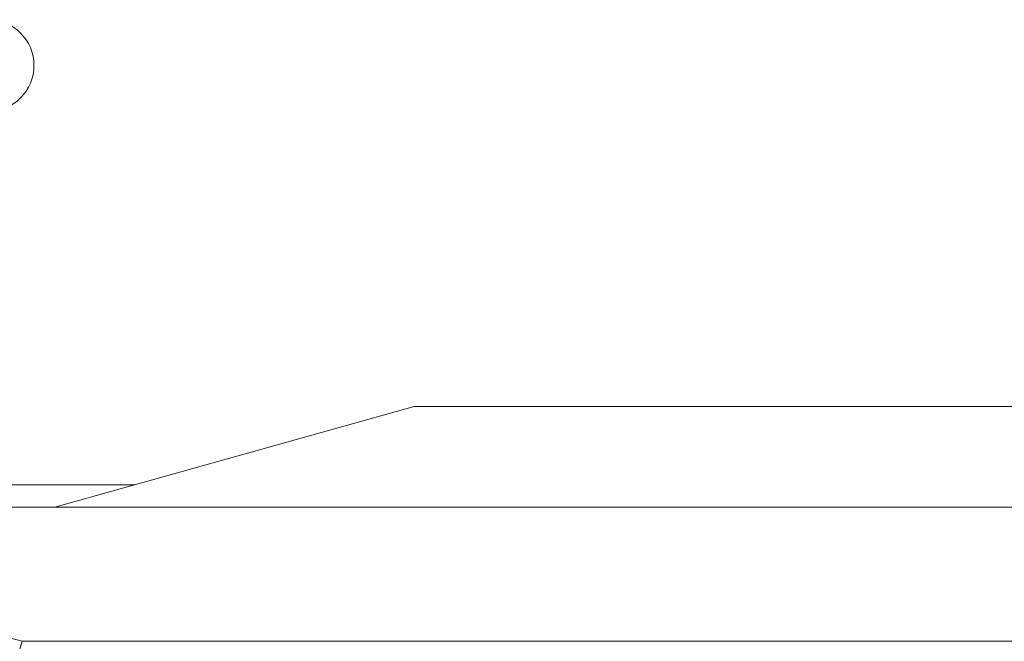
# Model space of a CAD drawing. Header units: millimetres. Extents: x -5998 to 62014, y -2232 to 8822.
# Tile 19 of 21: x 45411 to 50796, y 5425 to 8822. Entities that reach past the tile are written whole.
import ezdxf

# ---------------------------------------------------------------- set-up
doc = ezdxf.new("R2010")
doc.units = ezdxf.units.MM
for name, color, linetype, lineweight in [('A-ROOF', 132, 'Continuous', 18), ('A-WALL', 113, 'Continuous', 18), ('S-GRID-IDEN', 1, 'Continuous', 9)]:
    doc.layers.add(name, color=color, linetype=linetype, lineweight=lineweight)

# ---------------------------------------------------------------- blocks, each defined once
blk = doc.blocks.new('Grid - Head Grid-11506-ELEVAÇÃO 4 - FACHADA DE IMPLANTAÇÃO')
at = {"layer": 'S-GRID-IDEN'}
blk.add_circle((673.5, 8571.9), 250, dxfattribs=at)

msp = doc.modelspace()

# ---------------------------------------------------------------- linework, layer by layer
at = {"layer": 'A-ROOF'}
for p, q in [((47568.4, 6708.1), (45603, 6157.8)), ((52050.4, 6708.1), (47568.4, 6708.1)), ((42593.1, 6193.9), (45424.6, 5425.2)), ((42726.4, 6157.8), (54297.1, 6157.8)), ((45398.4, 5328.7), (45424.6, 5425.2)), ((45424.6, 5425.2), (57963.6, 5425.2))]:
    msp.add_line(p, q, dxfattribs=at)
at = {"layer": 'A-WALL'}
msp.add_line((46037.3, 6279.4), (42771.1, 6279.4), dxfattribs=at)

# ---------------------------------------------------------------- block references
at = {"layer": 'S-GRID-IDEN'}
msp.add_blockref('Grid - Head Grid-11506-ELEVAÇÃO 4 - FACHADA DE IMPLANTAÇÃO', (44566.1, 0), dxfattribs=at)

doc.saveas('drawing.dxf')
